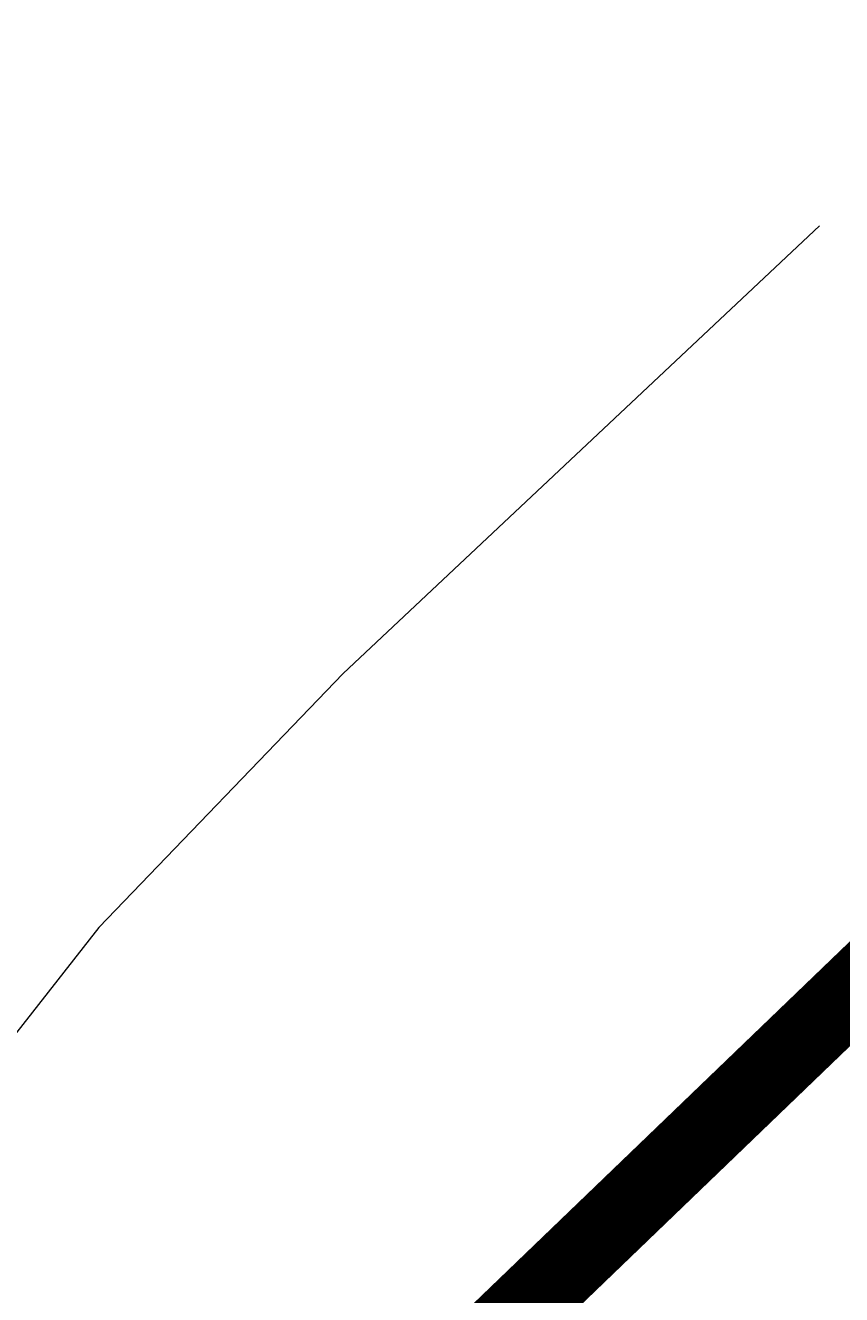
# Model space of a CAD drawing. Header units: millimetres. Extents: x -527259 to -526551, y -1129736 to -1129000.
# Tile 11 of 213: x -527179.38 to -527178.3, y -1129629.73 to -1129628.05. Entities that reach past the tile are written whole.
import ezdxf

# ---------------------------------------------------------------- set-up
doc = ezdxf.new("R2010")
doc.units = ezdxf.units.MM
doc.header["$LTSCALE"] = 12
doc.header["$PDSIZE"] = -4
doc.linetypes.add('ACAD_ISO05W100', pattern=[33, 24, -3, 0, -3, 0, -3])
doc.linetypes.add('C_1', pattern=[0.6, 0.3, -0.3])
for name, color, linetype, lineweight in [('koty', 6, 'Continuous', 9), ('Objekt', 230, 'Continuous', 9), ('srafy', 6, 'Continuous', 9), ('tlusta', 7, 'Continuous', 15)]:
    doc.layers.add(name, color=color, linetype=linetype, lineweight=lineweight)
doc.styles.add('laplan', font='txt', dxfattribs={"height": 0.002})
doc.dimstyles.new('laplan', dxfattribs={"dimscale": 0, "dimtxt": 0.002, "dimasz": 0.0015, "dimexe": 0.002, "dimexo": 0, "dimgap": 0.001, "dimtad": 1, "dimtoh": 1, "dimrnd": 0.05, "dimzin": 1, "dimtxsty": 'laplan', "dimblk": 'OBLIQUE', "dimcen": 0.002, "dimclrd": 256, "dimclre": 256, "dimclrt": 256, "dimadec": 0, "dimazin": 0, "dimtfac": 1, "dimtmove": 1, "dimatfit": 2, "dimfxl": 0.0065, "dimfxlon": 1, "dimtfill": 1, "dimlwd": 13, "dimlwe": -1, "dimarcsym": 0})

# ---------------------------------------------------------------- blocks, each defined once
blk = doc.blocks.new('_OBLIQUE')
at = {"color": 0, "linetype": 'ByBlock'}
blk.add_line((-0.5, -0.5), (0.5, 0.5), dxfattribs=at)
blk = doc.blocks.new('*D241')
at = {"layer": 'Defpoints', "color": 0, "transparency": 16777216}
for p in [(-527179.3283609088, -1129617.119505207), (-527166.0257343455, -1129630.42213177), (-527166.9798262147, -1129631.376223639)]:
    blk.add_point(p, dxfattribs=at)
at = {"layer": 'koty', "transparency": 16777216}
for p, q in [((-527179.3632139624, -1129617.15435826), (-527180.5652954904, -1129618.356439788)), ((-527166.0605873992, -1129630.456984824), (-527167.2626689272, -1129631.659066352))]:
    blk.add_line(p, q, dxfattribs=at)
at = {"layer": 'koty', "lineweight": 13, "transparency": 16777216}
blk.add_line((-527180.282452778, -1129618.073597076), (-527166.9798262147, -1129631.376223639), dxfattribs=at)
at = {"layer": 'koty', "lineweight": 13, "transparency": 16777216, "xscale": 0.3, "yscale": 0.3, "zscale": 0.3}
for p, rotation in [((-527180.282452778, -1129618.073597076), 135), ((-527166.9798262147, -1129631.376223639), 315)]:
    blk.add_blockref('_OBLIQUE', p, dxfattribs=dict(at, rotation=rotation))
at = {"layer": 'koty', "lineweight": 5, "transparency": 16777216, "insert": (-527173.327285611, -1129624.421056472), "char_height": 0.4, "attachment_point": 5, "rotation": 315, "style": 'laplan', "bg_fill": 3, "box_fill_scale": 1.1, "bg_fill_color": 256, "bg_fill_true_color": 13158600, "bg_fill_transparency": 0}
blk.add_mtext('18,80', dxfattribs=at)
blk = doc.blocks.new('*D245')
at = {"layer": 'Defpoints', "color": 0, "transparency": 16777216}
for p in [(-527174.3181938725, -1129622.907489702), (-527172.8807772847, -1129624.34490629), (-527179.0982720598, -1129630.562401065)]:
    blk.add_point(p, dxfattribs=at)
at = {"layer": 'koty', "transparency": 16777216}
for p, q in [((-527173.3989550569, -1129623.826728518), (-527174.6010365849, -1129622.62464699)), ((-527179.6164498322, -1129630.044223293), (-527180.8185313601, -1129628.842141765))]:
    blk.add_line(p, q, dxfattribs=at)
at = {"layer": 'koty', "lineweight": 13, "transparency": 16777216}
blk.add_line((-527180.5356886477, -1129629.124984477), (-527174.3181938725, -1129622.907489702), dxfattribs=at)
at = {"layer": 'koty', "lineweight": 13, "transparency": 16777216, "xscale": 0.3, "yscale": 0.3, "zscale": 0.3}
for p, rotation in [((-527174.3181938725, -1129622.907489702), 44.99999999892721), ((-527180.5356886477, -1129629.124984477), 224.9999999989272)]:
    blk.add_blockref('_OBLIQUE', p, dxfattribs=dict(at, rotation=rotation))
at = {"layer": 'koty', "lineweight": 5, "transparency": 16777216, "insert": (-527177.7307951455, -1129625.712383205), "char_height": 0.4, "attachment_point": 5, "rotation": 44.99999999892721, "style": 'laplan', "bg_fill": 3, "box_fill_scale": 1.1, "bg_fill_color": 256, "bg_fill_true_color": 13158600, "bg_fill_transparency": 0}
blk.add_mtext('8,80', dxfattribs=at)
blk = doc.blocks.new('*D247')
at = {"layer": 'Defpoints', "color": 0, "transparency": 16777216}
for p in [(-527181.3325048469, -1129629.921800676), (-527179.0982720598, -1129630.562401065), (-527177.4162123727, -1129633.83809315)]:
    blk.add_point(p, dxfattribs=at)
at = {"layer": 'koty', "lineweight": 13, "transparency": 16777216}
for p, q in [((-527181.6125151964, -1129628.844974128), (-527182.9033723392, -1129628.844974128)), ((-527180.9340967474, -1129629.523392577), (-527181.6125151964, -1129628.844974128)), ((-527180.5356886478, -1129629.124984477), (-527181.3325048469, -1129629.921800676))]:
    blk.add_line(p, q, dxfattribs=at)
at = {"layer": 'koty', "transparency": 16777216}
for p, q in [((-527179.6164498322, -1129630.044223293), (-527180.8185313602, -1129628.842141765)), ((-527180.4132660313, -1129630.841039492), (-527181.6153475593, -1129629.638957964))]:
    blk.add_line(p, q, dxfattribs=at)
at = {"layer": 'koty', "lineweight": 13, "transparency": 16777216, "xscale": 0.3, "yscale": 0.3, "zscale": 0.3}
for p, rotation in [((-527180.5356886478, -1129629.124984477), 45), ((-527181.3325048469, -1129629.921800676), 225)]:
    blk.add_blockref('_OBLIQUE', p, dxfattribs=dict(at, rotation=rotation))
at = {"layer": 'koty', "lineweight": 5, "transparency": 16777216, "insert": (-527182.257943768, -1129628.415259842), "char_height": 0.4, "attachment_point": 5, "style": 'laplan', "bg_fill": 3, "box_fill_scale": 1.1, "bg_fill_color": 256, "bg_fill_true_color": 13158600, "bg_fill_transparency": 0}
blk.add_mtext('1,15', dxfattribs=at)
blk = doc.blocks.new('*D250')
at = {"layer": 'Defpoints', "color": 0, "transparency": 16777216}
for p in [(-527172.3139700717, -1129627.390273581), (-527171.865309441, -1129627.838934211), (-527177.6342325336, -1129633.607857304)]:
    blk.add_point(p, dxfattribs=at)
at = {"layer": 'koty', "transparency": 16777216}
for p, q in [((-527171.865309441, -1129627.838934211), (-527172.5968127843, -1129627.107430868)), ((-527177.6342325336, -1129633.607857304), (-527178.365735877, -1129632.876353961))]:
    blk.add_line(p, q, dxfattribs=at)
at = {"layer": 'koty', "lineweight": 13, "transparency": 16777216}
blk.add_line((-527178.0828931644, -1129633.159196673), (-527172.3139700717, -1129627.390273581), dxfattribs=at)
at = {"layer": 'koty', "lineweight": 13, "transparency": 16777216, "xscale": 0.3, "yscale": 0.3, "zscale": 0.3}
for p, rotation in [((-527172.3139700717, -1129627.390273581), 45.00000000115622), ((-527178.0828931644, -1129633.159196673), 225.0000000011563)]:
    blk.add_blockref('_OBLIQUE', p, dxfattribs=dict(at, rotation=rotation))
at = {"layer": 'koty', "lineweight": 5, "transparency": 16777216, "insert": (-527175.2276651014, -1129629.696260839), "char_height": 0.4, "attachment_point": 5, "rotation": 45.00000000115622, "style": 'laplan', "bg_fill": 3, "box_fill_scale": 1.1, "bg_fill_color": 256, "bg_fill_true_color": 13158600, "bg_fill_transparency": 0}
blk.add_mtext('8,15', dxfattribs=at)
blk = doc.blocks.new('*D254')
at = {"layer": 'Defpoints', "color": 0, "transparency": 16777216}
for p in [(-527176.9483451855, -1129614.739489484), (-527179.3283609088, -1129617.119505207), (-527166.0257343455, -1129630.42213177)]:
    blk.add_point(p, dxfattribs=at)
at = {"layer": 'koty', "transparency": 16777216}
for p, q in [((-527177.867584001, -1129615.658728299), (-527176.665502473, -1129614.456646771)), ((-527164.5649574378, -1129628.961354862), (-527163.3628759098, -1129627.759273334))]:
    blk.add_line(p, q, dxfattribs=at)
at = {"layer": 'koty', "lineweight": 13, "transparency": 16777216}
blk.add_line((-527163.6457186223, -1129628.042116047), (-527176.9483451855, -1129614.739489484), dxfattribs=at)
at = {"layer": 'koty', "lineweight": 13, "transparency": 16777216, "xscale": 0.3, "yscale": 0.3, "zscale": 0.3}
for p, rotation in [((-527176.9483451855, -1129614.739489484), 135), ((-527163.6457186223, -1129628.042116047), 315)]:
    blk.add_blockref('_OBLIQUE', p, dxfattribs=dict(at, rotation=rotation))
at = {"layer": 'koty', "lineweight": 5, "transparency": 16777216, "insert": (-527169.9931780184, -1129621.08694888), "char_height": 0.4, "attachment_point": 5, "rotation": 315, "style": 'laplan', "bg_fill": 3, "box_fill_scale": 1.1, "bg_fill_color": 256, "bg_fill_true_color": 13158600, "bg_fill_transparency": 0}
blk.add_mtext('18,80', dxfattribs=at)
blk = doc.blocks.new('*D258')
at = {"layer": 'Defpoints', "color": 0, "transparency": 16777216}
for p in [(-527185.9760972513, -1129623.539332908), (-527187.7586659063, -1129625.321901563), (-527179.0982720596, -1129630.562401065)]:
    blk.add_point(p, dxfattribs=at)
at = {"layer": 'koty', "transparency": 16777216}
for p, q in [((-527186.8394270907, -1129624.402662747), (-527188.0415086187, -1129625.604744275)), ((-527179.8889804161, -1129631.353109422), (-527181.0910619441, -1129632.55519095))]:
    blk.add_line(p, q, dxfattribs=at)
at = {"layer": 'koty', "lineweight": 13, "transparency": 16777216}
blk.add_line((-527180.8082192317, -1129632.272348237), (-527187.7586659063, -1129625.321901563), dxfattribs=at)
at = {"layer": 'koty', "lineweight": 13, "transparency": 16777216, "xscale": 0.3, "yscale": 0.3, "zscale": 0.3}
for p, rotation in [((-527187.7586659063, -1129625.321901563), 135), ((-527180.8082192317, -1129632.272348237), 315)]:
    blk.add_blockref('_OBLIQUE', p, dxfattribs=dict(at, rotation=rotation))
at = {"layer": 'koty', "lineweight": 5, "transparency": 16777216, "insert": (-527183.9795886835, -1129628.493271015), "char_height": 0.4, "attachment_point": 5, "rotation": 315, "style": 'laplan', "bg_fill": 3, "box_fill_scale": 1.1, "bg_fill_color": 256, "bg_fill_true_color": 13158600, "bg_fill_transparency": 0}
blk.add_mtext('9,85', dxfattribs=at)

msp = doc.modelspace()

# ---------------------------------------------------------------- hatches: boundary and pattern name
at = {"layer": 'srafy', "transparency": 33554610}
h = msp.add_hatch(dxfattribs=at)
h.set_pattern_fill('ANSI37', color=230, scale=0.1)
h.set_pattern_definition([(45, (13890.92835443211, 40138.13834657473), (-0.2245064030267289, 0.2245064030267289), []), (135, (13890.92835443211, 40138.13834657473), (-0.2245064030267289, -0.2245064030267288), [])])
edge = h.paths.add_edge_path(flags=16)
edge.add_line((-527176.0859102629, -1129630.462003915), (-527176.1191814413, -1129630.485911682))
edge.add_line((-527176.1191814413, -1129630.485911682), (-527176.1426259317, -1129630.462467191))
edge.add_line((-527176.1426259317, -1129630.462467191), (-527176.2304839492, -1129630.550325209))
edge.add_line((-527176.2304839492, -1129630.550325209), (-527176.2038967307, -1129630.576912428))
edge.add_line((-527176.2038967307, -1129630.576912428), (-527176.2604652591, -1129630.633480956))
edge.add_line((-527176.2604652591, -1129630.633480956), (-527176.2870524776, -1129630.606893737))
edge.add_line((-527176.2870524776, -1129630.606893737), (-527176.3795349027, -1129630.699376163))
edge.add_line((-527176.3795349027, -1129630.699376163), (-527176.3826534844, -1129630.702494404))
edge.add_arc((-527176.3972904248, -1129630.687716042), 0.02080000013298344, 225.0000002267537, 314.72453828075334, ccw=False)
edge.add_line((-527176.4119982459, -1129630.702423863), (-527176.5195313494, -1129630.59489076))
edge.add_arc((-527176.5255342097, -1129630.602888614), 0.0100000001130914, 53.10961498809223, 75.17525174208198)
edge.add_line((-527176.5229755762, -1129630.593221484), (-527176.535812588, -1129630.589781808))
edge.add_line((-527176.535812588, -1129630.589781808), (-527176.5400552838, -1129630.585539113))
edge.add_line((-527176.5400552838, -1129630.585539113), (-527176.6507174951, -1129630.474876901))
edge.add_line((-527176.6507174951, -1129630.474876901), (-527176.6549601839, -1129630.470634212))
edge.add_line((-527176.6549601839, -1129630.470634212), (-527176.6584156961, -1129630.457738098))
edge.add_arc((-527176.668066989, -1129630.460355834), 0.00999999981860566, 15.17532693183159, 53.10961658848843)
edge.add_line((-527176.6620641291, -1129630.45235798), (-527176.7188259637, -1129630.395596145))
edge.add_line((-527176.7188259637, -1129630.395596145), (-527176.7219938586, -1129630.392428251))
edge.add_arc((-527176.7072860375, -1129630.377720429), 0.02080000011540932, 135.0000002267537, 225.0000002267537, ccw=False)
edge.add_line((-527176.7219938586, -1129630.363012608), (-527176.6264637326, -1129630.267482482))
edge.add_line((-527176.6264637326, -1129630.267482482), (-527176.6550308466, -1129630.238915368))
edge.add_line((-527176.6550308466, -1129630.238915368), (-527176.6320498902, -1129630.215934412))
edge.add_line((-527176.6320498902, -1129630.215934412), (-527176.6161399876, -1129630.231844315))
edge.add_arc((-527176.6108366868, -1129630.226541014), 0.007500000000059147, 225.0000006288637, 404.9999999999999)
edge.add_line((-527176.6055333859, -1129630.221237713), (-527176.6214432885, -1129630.20532781))
edge.add_line((-527176.6214432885, -1129630.20532781), (-527176.5984623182, -1129630.18234684))
edge.add_line((-527176.5984623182, -1129630.18234684), (-527176.5698952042, -1129630.210913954))
edge.add_line((-527176.5698952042, -1129630.210913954), (-527176.1396914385, -1129629.780710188))
edge.add_line((-527176.1396914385, -1129629.780710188), (-527176.1682585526, -1129629.752143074))
edge.add_line((-527176.1682585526, -1129629.752143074), (-527176.1452775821, -1129629.729162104))
edge.add_line((-527176.1452775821, -1129629.729162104), (-527176.1293676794, -1129629.745072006))
edge.add_arc((-527176.1240643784, -1129629.739768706), 0.00750000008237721, 225, 405.0000006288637)
edge.add_line((-527176.1187610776, -1129629.734465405), (-527176.1346709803, -1129629.718555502))
edge.add_line((-527176.1346709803, -1129629.718555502), (-527176.11169001, -1129629.695574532))
edge.add_line((-527176.11169001, -1129629.695574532), (-527176.0831228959, -1129629.724141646))
edge.add_line((-527176.0831228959, -1129629.724141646), (-527175.9876634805, -1129629.62868223))
edge.add_arc((-527175.9729556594, -1129629.643390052), 0.02080000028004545, 50.62048318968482, 134.9999993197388, ccw=False)
edge.add_line((-527175.9597590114, -1129629.627312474), (-527175.955150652, -1129629.631920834))
edge.add_line((-527175.955150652, -1129629.631920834), (-527175.9498332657, -1129629.637096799))
edge.add_line((-527175.9498332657, -1129629.637096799), (-527175.9582478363, -1129629.628682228))
edge.add_line((-527175.9582478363, -1129629.628682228), (-527175.955150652, -1129629.631920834))
edge.add_line((-527175.955150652, -1129629.631920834), (-527175.6483229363, -1129629.938748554))
edge.add_arc((-527175.6630307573, -1129629.953456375), 0.02080000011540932, -44.999999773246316, 45.000000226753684, ccw=False)
edge.add_line((-527175.6483229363, -1129629.968164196), (-527175.6938252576, -1129630.013666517))
edge.add_line((-527175.6938252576, -1129630.013666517), (-527175.670380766, -1129630.037111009))
edge.add_line((-527175.670380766, -1129630.037111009), (-527175.694288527, -1129630.070382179))
edge.add_line((-527175.694288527, -1129630.070382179), (-527176.0859102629, -1129630.462003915))
edge = h.paths.add_edge_path(flags=0)
edge.add_arc((-527176.397290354, -1129630.646420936), 0.0102679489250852, 228.3788244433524, 319.1481904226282, ccw=False)
edge.add_line((-527176.4041103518, -1129630.654096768), (-527176.4606788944, -1129630.597528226))
edge.add_arc((-527176.4538588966, -1129630.589852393), 0.01026794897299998, 135.0758604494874, 228.3788244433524, ccw=False)
edge.add_line((-527176.4611290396, -1129630.582601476), (-527175.7681645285, -1129629.889636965))
edge.add_arc((-527175.7608943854, -1129629.896887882), 0.0102679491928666, 48.38166479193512, 135.0758599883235, ccw=False)
edge.add_line((-527175.7540747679, -1129629.889211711), (-527175.6969075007, -1129629.946378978))
edge.add_arc((-527175.7039785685, -1129629.953450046), 0.01000000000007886, -44.999999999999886, 45, ccw=False)
edge.add_line((-527175.6969075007, -1129629.960521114), (-527176.3895236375, -1129630.653137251))
edge = h.paths.add_edge_path(flags=0)
edge.add_arc((-527176.5033563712, -1129630.540354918), 0.01026794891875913, 228.3788244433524, 315, ccw=False)
edge.add_line((-527176.510176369, -1129630.548030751), (-527176.5667449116, -1129630.491462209))
edge.add_arc((-527176.5599249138, -1129630.483786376), 0.01026794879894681, 135.0758595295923, 228.3788235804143, ccw=False)
edge.add_line((-527176.5671950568, -1129630.476535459), (-527175.8742305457, -1129629.783570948))
edge.add_arc((-527175.8669604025, -1129629.790821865), 0.01026794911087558, 48.38166392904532, 135.0758613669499, ccw=False)
edge.add_line((-527175.860140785, -1129629.783145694), (-527175.8035722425, -1129629.839714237))
edge.add_arc((-527175.8103918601, -1129629.847390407), 0.01026794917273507, -45.00000045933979, 48.381663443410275, ccw=False)
edge.add_line((-527175.8031313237, -1129629.854650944), (-527176.4960958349, -1129630.547615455))
edge = h.paths.add_edge_path(flags=0)
edge.add_arc((-527176.2463231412, -1129630.59105456), 0.007499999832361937, 0, 360)
edge = h.paths.add_edge_path(flags=0)
edge.add_arc((-527176.6094223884, -1129630.434288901), 0.01026794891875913, 228.3788244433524, 315, ccw=False)
edge.add_line((-527176.6162423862, -1129630.441964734), (-527176.6166703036, -1129630.441536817))
edge.add_line((-527176.6166703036, -1129630.441536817), (-527176.6728109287, -1129630.385396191))
edge.add_arc((-527176.6659909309, -1129630.377720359), 0.01026794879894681, 139.1490363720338, 228.3788235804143, ccw=False)
edge.add_line((-527176.6737577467, -1129630.371004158), (-527175.9807847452, -1129629.678029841))
edge.add_arc((-527175.9730264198, -1129629.684755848), 0.01026794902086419, 48.381663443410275, 139.0766583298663, ccw=False)
edge.add_line((-527175.9662068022, -1129629.677079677), (-527175.9096382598, -1129629.733648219))
edge.add_arc((-527175.9164578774, -1129629.74132439), 0.01026794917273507, -44.999999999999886, 48.381663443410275, ccw=False)
edge.add_line((-527175.9091973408, -1129629.748584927), (-527176.6021618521, -1129630.441549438))
edge = h.paths.add_edge_path(flags=16)
edge.add_line((-527176.6292712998, -1129630.950002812), (-527176.6747736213, -1129630.995505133))
edge.add_line((-527176.6747736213, -1129630.995505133), (-527176.6513291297, -1129631.018949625))
edge.add_line((-527176.6513291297, -1129631.018949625), (-527176.6752368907, -1129631.052220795))
edge.add_line((-527176.6752368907, -1129631.052220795), (-527177.0668586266, -1129631.44384253))
edge.add_line((-527177.0668586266, -1129631.44384253), (-527177.1001298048, -1129631.467750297))
edge.add_line((-527177.1001298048, -1129631.467750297), (-527177.1235742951, -1129631.444305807))
edge.add_line((-527177.1235742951, -1129631.444305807), (-527177.2114323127, -1129631.532163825))
edge.add_line((-527177.2114323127, -1129631.532163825), (-527177.1848450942, -1129631.558751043))
edge.add_line((-527177.1848450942, -1129631.558751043), (-527177.2414136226, -1129631.615319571))
edge.add_line((-527177.2414136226, -1129631.615319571), (-527177.2680008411, -1129631.588732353))
edge.add_line((-527177.2680008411, -1129631.588732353), (-527177.3604832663, -1129631.681214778))
edge.add_line((-527177.3604832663, -1129631.681214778), (-527177.3636018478, -1129631.684333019))
edge.add_arc((-527177.3782387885, -1129631.669554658), 0.02080000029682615, 225.0000009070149, 314.72453873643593, ccw=False)
edge.add_line((-527177.3929466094, -1129631.684262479), (-527177.500479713, -1129631.576729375))
edge.add_arc((-527177.5064825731, -1129631.58472723), 0.01000000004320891, 53.10961552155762, 75.17525238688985)
edge.add_line((-527177.5039239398, -1129631.5750601), (-527177.5167609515, -1129631.571620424))
edge.add_line((-527177.5167609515, -1129631.571620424), (-527177.5210036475, -1129631.567377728))
edge.add_line((-527177.5210036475, -1129631.567377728), (-527177.6316658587, -1129631.456715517))
edge.add_line((-527177.6316658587, -1129631.456715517), (-527177.6359085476, -1129631.452472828))
edge.add_line((-527177.6359085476, -1129631.452472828), (-527177.6393640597, -1129631.439576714))
edge.add_arc((-527177.6490153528, -1129631.44219445), 0.01000000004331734, 15.17532658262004, 53.10961552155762)
edge.add_line((-527177.6430124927, -1129631.434196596), (-527177.6997743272, -1129631.377434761))
edge.add_line((-527177.6997743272, -1129631.377434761), (-527177.7029422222, -1129631.374266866))
edge.add_arc((-527177.6882344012, -1129631.359559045), 0.02079999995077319, 135, 224.9999997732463, ccw=False)
edge.add_line((-527177.7029422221, -1129631.344851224), (-527177.6074120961, -1129631.249321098))
edge.add_line((-527177.6074120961, -1129631.249321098), (-527177.6359792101, -1129631.220753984))
edge.add_line((-527177.6359792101, -1129631.220753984), (-527177.6129982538, -1129631.197773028))
edge.add_line((-527177.6129982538, -1129631.197773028), (-527177.5970883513, -1129631.21368293))
edge.add_arc((-527177.5917850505, -1129631.20837963), 0.007500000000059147, 225.0000006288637, 404.9999999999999)
edge.add_line((-527177.5864817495, -1129631.203076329), (-527177.6023916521, -1129631.187166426))
edge.add_line((-527177.6023916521, -1129631.187166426), (-527177.5794106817, -1129631.164185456))
edge.add_line((-527177.5794106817, -1129631.164185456), (-527177.5508435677, -1129631.19275257))
edge.add_line((-527177.5508435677, -1129631.19275257), (-527177.1206398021, -1129630.762548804))
edge.add_line((-527177.1206398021, -1129630.762548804), (-527177.149206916, -1129630.73398169))
edge.add_line((-527177.149206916, -1129630.73398169), (-527177.1262259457, -1129630.71100072))
edge.add_line((-527177.1262259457, -1129630.71100072), (-527177.110316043, -1129630.726910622))
edge.add_arc((-527177.1050127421, -1129630.721607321), 0.00750000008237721, 225, 405.0000006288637)
edge.add_line((-527177.0997094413, -1129630.71630402), (-527177.1156193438, -1129630.700394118))
edge.add_line((-527177.1156193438, -1129630.700394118), (-527177.0926383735, -1129630.677413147))
edge.add_line((-527177.0926383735, -1129630.677413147), (-527177.0640712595, -1129630.705980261))
edge.add_line((-527177.0640712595, -1129630.705980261), (-527176.9686118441, -1129630.610520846))
edge.add_arc((-527176.953904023, -1129630.625228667), 0.02080000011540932, 50.62048253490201, 134.9999997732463, ccw=False)
edge.add_line((-527176.940707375, -1129630.60915109), (-527176.9360990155, -1129630.613759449))
edge.add_line((-527176.9360990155, -1129630.613759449), (-527176.9307816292, -1129630.618935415))
edge.add_line((-527176.9307816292, -1129630.618935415), (-527176.9391962, -1129630.610520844))
edge.add_line((-527176.9391962, -1129630.610520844), (-527176.9392669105, -1129630.610591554))
edge.add_line((-527176.9392669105, -1129630.610591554), (-527176.6292712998, -1129630.920587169))
edge.add_arc((-527176.6439791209, -1129630.935294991), 0.02080000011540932, -44.999999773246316, 45.000000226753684, ccw=False)
edge = h.paths.add_edge_path(flags=0)
edge.add_line((-527176.6778558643, -1129630.94235973), (-527177.370472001, -1129631.634975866))
edge.add_arc((-527177.3782387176, -1129631.628259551), 0.0102679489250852, 228.3788244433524, 319.1481904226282, ccw=False)
edge.add_line((-527177.3850587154, -1129631.635935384), (-527177.4416272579, -1129631.579366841))
edge.add_arc((-527177.4348072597, -1129631.571691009), 0.0102679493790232, 135.0758632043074, 228.3788238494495, ccw=False)
edge.add_line((-527177.4420774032, -1129631.564440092), (-527176.7491128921, -1129630.871475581))
edge.add_arc((-527176.741842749, -1129630.878726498), 0.0102679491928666, 48.38166430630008, 135.0758599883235, ccw=False)
edge.add_line((-527176.7350231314, -1129630.871050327), (-527176.6778558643, -1129630.928217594))
edge.add_arc((-527176.6849269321, -1129630.935288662), 0.01000000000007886, -44.999999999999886, 45, ccw=False)
edge = h.paths.add_edge_path(flags=0)
edge.add_line((-527176.7840796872, -1129630.836489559), (-527177.4770441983, -1129631.52945407))
edge.add_arc((-527177.4843047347, -1129631.522193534), 0.01026794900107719, 228.3788244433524, 315.0000004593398, ccw=False)
edge.add_line((-527177.4911247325, -1129631.529869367), (-527177.5476932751, -1129631.473300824))
edge.add_arc((-527177.5408732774, -1129631.465624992), 0.01026794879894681, 135.0758595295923, 228.3788235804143, ccw=False)
edge.add_line((-527177.5481434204, -1129631.458374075), (-527176.8551789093, -1129630.765409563))
edge.add_arc((-527176.8479087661, -1129630.77266048), 0.01026794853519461, 48.38166085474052, 135.0758636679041, ccw=False)
edge.add_line((-527176.8410891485, -1129630.76498431), (-527176.784520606, -1129630.821552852))
edge.add_arc((-527176.7913402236, -1129630.829229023), 0.01026794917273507, -45.00000045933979, 48.381663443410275, ccw=False)
edge = h.paths.add_edge_path(flags=0)
edge.add_line((-527176.8901457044, -1129630.730423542), (-527177.5831102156, -1129631.423388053))
edge.add_arc((-527177.590370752, -1129631.416127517), 0.01026794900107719, 228.378824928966, 315.0000004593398, ccw=False)
edge.add_line((-527177.5971907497, -1129631.423803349), (-527177.5976186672, -1129631.423375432))
edge.add_line((-527177.5976186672, -1129631.423375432), (-527177.6537592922, -1129631.367234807))
edge.add_arc((-527177.6469392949, -1129631.359558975), 0.0102679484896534, 139.1490346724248, 228.3788255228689, ccw=False)
edge.add_line((-527177.6547061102, -1129631.352842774), (-527176.9617331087, -1129630.659868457))
edge.add_arc((-527176.9539747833, -1129630.666594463), 0.01026794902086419, 48.38166392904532, 139.0766583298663, ccw=False)
edge.add_line((-527176.9471551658, -1129630.658918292), (-527176.8905866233, -1129630.715486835))
edge.add_arc((-527176.8974062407, -1129630.723163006), 0.01026794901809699, -44.999999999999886, 48.38166441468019, ccw=False)
h.paths.add_polyline_path([(-527177.0507278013, -1129629.843218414), (-527177.1432102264, -1129629.935700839), (-527177.1461872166, -1129629.93881925), (-527177.1063771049, -1129629.899009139), (-527177.0506627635, -1129629.843283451)], flags=16)
edge = h.paths.add_edge_path(flags=16)
edge.add_arc((-527176.5152358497, -1129629.362032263), 0.001999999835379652, 314.999995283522, 405.0000070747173)
edge.add_line((-527176.5138216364, -1129629.36061805), (-527176.5283173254, -1129629.346122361))
edge.add_arc((-527176.5230140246, -1129629.34081906), 0.007500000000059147, 45, 225.0000006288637, ccw=False)
edge.add_line((-527176.5177107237, -1129629.335515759), (-527176.501800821, -1129629.351425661))
edge.add_line((-527176.501800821, -1129629.351425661), (-527176.5003866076, -1129629.350011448))
edge.add_arc((-527176.5018008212, -1129629.348597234), 0.002000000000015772, 225.0000023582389, 315, ccw=False)
edge.add_line((-527176.5032150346, -1129629.350011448), (-527176.5177107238, -1129629.335515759))
edge.add_arc((-527176.5230140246, -1129629.34081906), 0.007500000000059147, 45.0000006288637, 225)
edge.add_line((-527176.5283173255, -1129629.346122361), (-527176.5124074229, -1129629.362032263))
edge.add_line((-527176.5124074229, -1129629.362032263), (-527176.5138216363, -1129629.363446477))
edge = h.paths.add_edge_path(flags=16)
edge.add_line((-527176.7514095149, -1129628.865077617), (-527177.4856691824, -1129629.599337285))
edge.add_arc((-527177.4709613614, -1129629.614045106), 0.02079999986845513, 135, 225)
edge.add_line((-527177.4856691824, -1129629.628752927), (-527177.2375982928, -1129629.876823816))
edge.add_arc((-527177.243601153, -1129629.884821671), 0.0100000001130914, 53.10961498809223, 75.17525174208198)
edge.add_line((-527177.2410425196, -1129629.875154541), (-527177.2538795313, -1129629.871714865))
edge.add_line((-527177.2538795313, -1129629.871714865), (-527177.2581222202, -1129629.867472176))
edge.add_line((-527177.2581222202, -1129629.867472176), (-527177.3687844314, -1129629.756809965))
edge.add_line((-527177.3687844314, -1129629.756809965), (-527177.3730271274, -1129629.752567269))
edge.add_line((-527177.3730271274, -1129629.752567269), (-527177.3764826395, -1129629.739671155))
edge.add_arc((-527177.3861339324, -1129629.742288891), 0.00999999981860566, 15.17532693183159, 53.10961658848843)
edge.add_line((-527177.3801310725, -1129629.734291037), (-527177.4825012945, -1129629.631920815))
edge.add_line((-527177.4825012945, -1129629.631920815), (-527177.4857397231, -1129629.628682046))
edge.add_arc((-527177.4709613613, -1129629.614045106), 0.02079999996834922, 134.9999997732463, 224.724538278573, ccw=False)
edge.add_line((-527177.4856691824, -1129629.599337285), (-527177.3901390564, -1129629.503807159))
edge.add_line((-527177.3901390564, -1129629.503807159), (-527177.4167262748, -1129629.47721994))
edge.add_line((-527177.4167262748, -1129629.47721994), (-527177.3601577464, -1129629.420651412))
edge.add_line((-527177.3601577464, -1129629.420651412), (-527177.333570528, -1129629.44723863))
edge.add_line((-527177.333570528, -1129629.44723863), (-527177.2457125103, -1129629.359380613))
edge.add_line((-527177.2457125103, -1129629.359380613), (-527177.2691570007, -1129629.335936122))
edge.add_line((-527177.2691570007, -1129629.335936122), (-527177.2452492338, -1129629.302664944))
edge.add_line((-527177.2452492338, -1129629.302664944), (-527176.8536274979, -1129628.911043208))
edge.add_line((-527176.8536274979, -1129628.911043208), (-527176.8203563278, -1129628.887135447))
edge.add_line((-527176.8203563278, -1129628.887135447), (-527176.7969118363, -1129628.910579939))
edge.add_line((-527176.7969118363, -1129628.910579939), (-527176.7514095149, -1129628.865077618))
edge.add_arc((-527176.7367016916, -1129628.879785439), 0.02080000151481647, 45.00000453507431, 135.0000045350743, ccw=False)
edge.add_line((-527176.7219938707, -1129628.865077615), (-527176.4151661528, -1129629.171905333))
edge.add_line((-527176.4151661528, -1129629.171905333), (-527176.4119275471, -1129629.175002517))
edge.add_line((-527176.4119275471, -1129629.175002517), (-527176.4203421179, -1129629.166587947))
edge.add_line((-527176.4203421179, -1129629.166587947), (-527176.7219973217, -1129628.865074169))
edge.add_arc((-527176.7367016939, -1129628.879785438), 0.02080000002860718, 45.01343402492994, 135.0000002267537)
edge = h.paths.add_edge_path(flags=16)
edge.add_arc((-527177.1609656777, -1129629.882745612), 0.01026794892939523, 228.3788244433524, 319.1489272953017, ccw=False)
edge.add_line((-527177.1677856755, -1129629.890421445), (-527177.224354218, -1129629.833852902))
edge.add_arc((-527177.2175342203, -1129629.826177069), 0.01026794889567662, 135, 228.378824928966, ccw=False)
edge.add_line((-527177.2247947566, -1129629.818916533), (-527176.5318302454, -1129629.125952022))
edge.add_arc((-527176.524569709, -1129629.133212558), 0.01026794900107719, 48.38166392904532, 135.0000004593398, ccw=False)
edge.add_line((-527176.5177500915, -1129629.125536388), (-527176.4611815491, -1129629.18210493))
edge.add_arc((-527176.4680011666, -1129629.189781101), 0.01026794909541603, -40.92344989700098, 48.38166392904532, ccw=False)
edge.add_line((-527176.4602428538, -1129629.196507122), (-527177.1531988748, -1129629.889461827))
edge = h.paths.add_edge_path(flags=16)
edge.add_arc((-527177.0097863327, -1129629.827591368), 0.007499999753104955, 45, 225.0000006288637)
edge.add_line((-527177.0150896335, -1129629.832894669), (-527176.999179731, -1129629.848804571))
edge.add_line((-527176.999179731, -1129629.848804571), (-527177.0005939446, -1129629.850218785))
edge.add_arc((-527177.0020081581, -1129629.848804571), 0.002000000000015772, 315, 404.9999999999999)
edge.add_line((-527177.0005939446, -1129629.847390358), (-527177.0150896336, -1129629.832894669))
edge.add_arc((-527177.0097863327, -1129629.827591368), 0.00750000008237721, 45.00000062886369, 225, ccw=False)
edge.add_line((-527177.0044830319, -1129629.822288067), (-527176.9885731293, -1129629.83819797))
edge.add_line((-527176.9885731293, -1129629.83819797), (-527176.9871589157, -1129629.836783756))
edge.add_arc((-527176.9885731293, -1129629.835369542), 0.002000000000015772, 225, 315, ccw=False)
edge.add_line((-527176.9899873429, -1129629.836783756), (-527177.004483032, -1129629.822288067))
edge = h.paths.add_edge_path(flags=16)
edge.add_arc((-527177.2670316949, -1129629.776679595), 0.01026794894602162, 228.3788244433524, 315.0758604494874, ccw=False)
edge.add_line((-527177.2738516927, -1129629.784355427), (-527177.3304202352, -1129629.727786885))
edge.add_arc((-527177.3236002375, -1129629.720111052), 0.01026794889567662, 135, 228.378824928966, ccw=False)
edge.add_line((-527177.3308607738, -1129629.712850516), (-527176.6378962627, -1129629.019886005))
edge.add_arc((-527176.6306357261, -1129629.027146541), 0.01026794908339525, 48.38166392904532, 135.0000009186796, ccw=False)
edge.add_line((-527176.6238161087, -1129629.01947037), (-527176.5672475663, -1129629.076038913))
edge.add_arc((-527176.5740671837, -1129629.083715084), 0.01026794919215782, -44.92413817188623, 48.38166527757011, ccw=False)
edge.add_line((-527176.5667970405, -1129629.090966), (-527177.2597615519, -1129629.783930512))
edge = h.paths.add_edge_path(flags=0)
edge.add_arc((-527177.2272715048, -1129631.572893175), 0.007499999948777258, 0, 360)
h.paths.add_polyline_path([(-527178.0325664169, -1129630.824166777), (-527178.125048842, -1129630.916649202), (-527178.1280258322, -1129630.919767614), (-527178.0882157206, -1129630.879957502), (-527178.0325013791, -1129630.824231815)], flags=16)
edge = h.paths.add_edge_path(flags=16)
edge.add_line((-527177.7332481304, -1129629.846025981), (-527178.467507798, -1129630.580285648))
edge.add_arc((-527178.4527999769, -1129630.59499347), 0.02080000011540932, 134.9999997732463, 224.9999997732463)
edge.add_line((-527178.467507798, -1129630.60970129), (-527178.2194369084, -1129630.85777218))
edge.add_arc((-527178.2254397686, -1129630.865770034), 0.0100000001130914, 53.10961498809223, 75.17525174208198)
edge.add_line((-527178.2228811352, -1129630.856102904), (-527178.2357181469, -1129630.852663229))
edge.add_line((-527178.2357181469, -1129630.852663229), (-527178.2399608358, -1129630.84842054))
edge.add_line((-527178.2399608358, -1129630.84842054), (-527178.350623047, -1129630.737758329))
edge.add_line((-527178.350623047, -1129630.737758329), (-527178.3548657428, -1129630.733515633))
edge.add_line((-527178.3548657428, -1129630.733515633), (-527178.3583212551, -1129630.720619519))
edge.add_arc((-527178.3679725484, -1129630.723237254), 0.01000000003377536, 15.17532383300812, 53.10961365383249)
edge.add_line((-527178.361969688, -1129630.7152394), (-527178.46433991, -1129630.612869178))
edge.add_line((-527178.46433991, -1129630.612869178), (-527178.4675783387, -1129630.60963041))
edge.add_arc((-527178.4527999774, -1129630.594993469), 0.02079999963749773, 134.9999990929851, 224.7245391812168, ccw=False)
edge.add_line((-527178.4675077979, -1129630.580285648), (-527178.3719776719, -1129630.484755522))
edge.add_line((-527178.3719776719, -1129630.484755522), (-527178.3985648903, -1129630.458168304))
edge.add_line((-527178.3985648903, -1129630.458168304), (-527178.341996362, -1129630.401599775))
edge.add_line((-527178.341996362, -1129630.401599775), (-527178.3154091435, -1129630.428186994))
edge.add_line((-527178.3154091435, -1129630.428186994), (-527178.2275511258, -1129630.340328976))
edge.add_line((-527178.2275511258, -1129630.340328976), (-527178.2509956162, -1129630.316884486))
edge.add_line((-527178.2509956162, -1129630.316884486), (-527178.2270878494, -1129630.283613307))
edge.add_line((-527178.2270878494, -1129630.283613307), (-527177.8354661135, -1129629.891991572))
edge.add_line((-527177.8354661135, -1129629.891991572), (-527177.8021949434, -1129629.868083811))
edge.add_line((-527177.8021949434, -1129629.868083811), (-527177.778750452, -1129629.891528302))
edge.add_line((-527177.778750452, -1129629.891528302), (-527177.7332481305, -1129629.846025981))
edge.add_arc((-527177.7185403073, -1129629.860733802), 0.02080000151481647, 45.00000453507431, 135.0000045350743, ccw=False)
edge.add_line((-527177.7038324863, -1129629.846025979), (-527177.3970047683, -1129630.152853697))
edge.add_line((-527177.3970047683, -1129630.152853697), (-527177.3937661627, -1129630.155950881))
edge.add_line((-527177.3937661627, -1129630.155950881), (-527177.4021807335, -1129630.14753631))
edge.add_line((-527177.4021807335, -1129630.14753631), (-527177.7038359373, -1129629.846022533))
edge.add_arc((-527177.7185403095, -1129629.860733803), 0.02080000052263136, 45.01343538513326, 134.9999981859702)
edge = h.paths.add_edge_path(flags=16)
edge.add_arc((-527177.3730977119, -1129629.670613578), 0.01026794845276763, 228.3788218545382, 315.0758632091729, ccw=False)
edge.add_line((-527177.3799177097, -1129629.67828941), (-527177.4364862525, -1129629.621720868))
edge.add_arc((-527177.4296662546, -1129629.614045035), 0.0102679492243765, 139.1481908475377, 228.3788248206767, ccw=False)
edge.add_line((-527177.4374329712, -1129629.60732872), (-527176.7437664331, -1129628.913662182))
edge.add_arc((-527176.7366953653, -1129628.92073325), 0.01000000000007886, 45, 135, ccw=False)
edge.add_line((-527176.7296242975, -1129628.913662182), (-527176.6733135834, -1129628.969972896))
edge.add_arc((-527176.6801332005, -1129628.977649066), 0.01026794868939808, -44.9241418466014, 48.38166452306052, ccw=False)
edge.add_line((-527176.6728630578, -1129628.984899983), (-527177.3658275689, -1129629.677864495))
edge = h.paths.add_edge_path(flags=16)
edge.add_arc((-527177.5048526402, -1129630.321767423), 0.007500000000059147, 45.0000006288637, 225)
edge.add_line((-527177.5101559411, -1129630.327070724), (-527177.4942460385, -1129630.342980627))
edge.add_line((-527177.4942460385, -1129630.342980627), (-527177.4956602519, -1129630.34439484))
edge.add_arc((-527177.4970744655, -1129630.342980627), 0.002000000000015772, 315, 404.9999999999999)
edge.add_line((-527177.4956602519, -1129630.341566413), (-527177.510155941, -1129630.327070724))
edge.add_arc((-527177.5048526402, -1129630.321767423), 0.007500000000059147, 45, 225.0000006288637, ccw=False)
edge.add_line((-527177.4995493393, -1129630.316464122), (-527177.4836394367, -1129630.332374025))
edge.add_line((-527177.4836394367, -1129630.332374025), (-527177.4822252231, -1129630.330959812))
edge.add_arc((-527177.4836394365, -1129630.329545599), 0.00199999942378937, 224.9999787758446, 315.00001179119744, ccw=False)
edge.add_line((-527177.4850536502, -1129630.330959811), (-527177.4995493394, -1129630.316464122))
edge = h.paths.add_edge_path(flags=16)
edge.add_line((-527177.4420814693, -1129630.177455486), (-527178.1350374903, -1129630.870410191))
edge.add_arc((-527178.1428042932, -1129630.863693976), 0.01026794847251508, 228.3788218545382, 319.14893024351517, ccw=False)
edge.add_line((-527178.149624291, -1129630.871369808), (-527178.2061928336, -1129630.814801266))
edge.add_arc((-527178.1993728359, -1129630.807125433), 0.01026794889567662, 135, 228.378824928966, ccw=False)
edge.add_line((-527178.2066333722, -1129630.799864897), (-527177.513668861, -1129630.106900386))
edge.add_arc((-527177.5064083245, -1129630.114160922), 0.01026794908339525, 48.38166392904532, 135.0000009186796, ccw=False)
edge.add_line((-527177.499588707, -1129630.106484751), (-527177.4430201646, -1129630.163053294))
edge.add_arc((-527177.4498397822, -1129630.170729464), 0.01026794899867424, -40.923450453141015, 48.38166258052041, ccw=False)
edge = h.paths.add_edge_path(flags=16)
edge.add_arc((-527178.2488703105, -1129630.757627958), 0.0102679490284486, 228.3788244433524, 315.0758609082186, ccw=False)
edge.add_line((-527178.2556903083, -1129630.765303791), (-527178.3122588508, -1129630.708735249))
edge.add_arc((-527178.3054388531, -1129630.701059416), 0.01026794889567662, 135, 228.378824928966, ccw=False)
edge.add_line((-527178.3126993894, -1129630.69379888), (-527177.6197348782, -1129630.000834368))
edge.add_arc((-527177.6124743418, -1129630.008094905), 0.01026794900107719, 48.38166392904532, 135.0000004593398, ccw=False)
edge.add_line((-527177.6056547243, -1129630.000418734), (-527177.5490861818, -1129630.056987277))
edge.add_arc((-527177.5559057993, -1129630.064663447), 0.0102679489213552, -44.92414001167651, 48.381663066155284, ccw=False)
edge.add_line((-527177.5486356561, -1129630.071914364), (-527178.2416001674, -1129630.764878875))
edge = h.paths.add_edge_path(flags=0)
edge.add_arc((-527177.3742998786, -1129629.463077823), 0.007499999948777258, 0, 360)
edge = h.paths.add_edge_path(flags=16)
edge.add_arc((-527178.3549363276, -1129630.651561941), 0.01026794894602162, 228.3788244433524, 315.0758604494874, ccw=False)
edge.add_line((-527178.3617563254, -1129630.659237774), (-527178.4183248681, -1129630.602669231))
edge.add_arc((-527178.41150487, -1129630.594993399), 0.01026794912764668, 139.1481898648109, 228.3788234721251, ccw=False)
edge.add_line((-527178.4192715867, -1129630.588277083), (-527177.7256050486, -1129629.894610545))
edge.add_arc((-527177.7185339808, -1129629.901681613), 0.01000000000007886, 45, 135, ccw=False)
edge.add_line((-527177.711462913, -1129629.894610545), (-527177.655152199, -1129629.950921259))
edge.add_arc((-527177.6619718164, -1129629.95859743), 0.01026794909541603, -44.9241390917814, 48.38166392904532, ccw=False)
edge.add_line((-527177.6547016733, -1129629.965848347), (-527178.3476661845, -1129630.658812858))
edge = h.paths.add_edge_path(flags=16)
edge.add_arc((-527177.9916249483, -1129630.808539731), 0.007499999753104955, 45, 225.0000006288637)
edge.add_line((-527177.9969282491, -1129630.813843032), (-527177.9810183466, -1129630.829752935))
edge.add_line((-527177.9810183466, -1129630.829752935), (-527177.9824325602, -1129630.831167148))
edge.add_arc((-527177.9838467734, -1129630.829752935), 0.001999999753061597, 314.9999929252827, 405.000004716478)
edge.add_line((-527177.9824325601, -1129630.828338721), (-527177.9969282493, -1129630.813843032))
edge.add_arc((-527177.9916249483, -1129630.808539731), 0.00750000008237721, 45.00000062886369, 225, ccw=False)
edge.add_line((-527177.9863216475, -1129630.803236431), (-527177.9704117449, -1129630.819146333))
edge.add_line((-527177.9704117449, -1129630.819146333), (-527177.9689975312, -1129630.81773212))
edge.add_arc((-527177.9704117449, -1129630.816317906), 0.002000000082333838, 225, 315.0000023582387, ccw=False)
edge.add_line((-527177.9718259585, -1129630.81773212), (-527177.9863216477, -1129630.803236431))
edge = h.paths.add_edge_path(flags=0)
edge.add_arc((-527178.3561384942, -1129630.444026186), 0.00750000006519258, 0, 360)
h.paths.add_polyline_path([(-527177.4936992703, -1129631.151089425), (-527177.160955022, -1129631.483833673), (-527176.849626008, -1129631.172504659), (-527177.1823702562, -1129630.839760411)], flags=0)
h.paths.add_polyline_path([(-527178.2596763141, -1129630.375506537), (-527177.9269320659, -1129630.708250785), (-527177.6156030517, -1129630.396921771), (-527177.9483473, -1129630.064177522)], flags=0)
h.paths.add_polyline_path([(-527177.2802740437, -1129629.408487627), (-527176.9475297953, -1129629.741231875), (-527176.6362007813, -1129629.429902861), (-527176.9689450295, -1129629.097158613)], flags=0)
h.paths.add_polyline_path([(-527176.4893520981, -1129630.156119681), (-527176.15660785, -1129630.488863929), (-527175.8452788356, -1129630.177534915), (-527176.1780230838, -1129629.844790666)], flags=0)
h.paths.add_polyline_path([(-527172.491868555, -1129624.73381502), (-527172.8454219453, -1129624.38026163), (-527179.0275613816, -1129630.562401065), (-527176.5486854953, -1129633.041276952), (-527176.3434415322, -1129633.07238636), (-527176.0605988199, -1129633.07238636), (-527171.7351367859, -1129628.746924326), (-527172.5006325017, -1129628.419534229), (-527173.4927902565, -1129629.411691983), (-527174.0584756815, -1129628.846006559), (-527174.9047955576, -1129629.692326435), (-527176.1775877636, -1129628.419534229), (-527174.3391101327, -1129626.581056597), (-527173.6055120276, -1129627.314654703), (-527173.032905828, -1129626.742048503), (-527173.7665039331, -1129626.008450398)])

# ---------------------------------------------------------------- linework, layer by layer
at = {"layer": 'Objekt', "linetype": 'C_1', "ltscale": 0.2, "const_width": 0.1}
msp.add_lwpolyline([(-527181.8511800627, -1129619.135167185), (-527175.0617884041, -1129626.225282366), (-527180.4382106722, -1129631.397224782), (-527175.2911474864, -1129636.428707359), (-527169.6814578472, -1129630.932157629), (-527165.888141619, -1129634.778320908), (-527162.8370736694, -1129631.851482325), (-527159.8411958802, -1129634.899983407), (-527153.3447342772, -1129628.601051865), (-527152.6730031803, -1129629.267318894), (-527148.424469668, -1129625.020219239), (-527164.7926942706, -1129607.070930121), (-527161.3291929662, -1129603.638524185), (-527165.3391872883, -1129599.355578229), (-527181.745687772, -1129615.327178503), (-527179.8072542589, -1129617.165242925)], close=True, dxfattribs=at)

# ---------------------------------------------------------------- next in the draw order: dimensions: what is measured, and where the dimension line sits
at = {"layer": 'koty', "lineweight": 5}
dim = msp.add_aligned_dim(p1=(-527179.3283609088, -1129617.119505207), p2=(-527166.0257343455, -1129630.42213177), distance=-1.3492896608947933, dimstyle='laplan', override={"dimscale": 0}, dxfattribs=at)
dim.commit()
dim.dimension.update_dxf_attribs({"geometry": '*D241', "text_midpoint": (-527173.327285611, -1129624.421056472)})

# ---------------------------------------------------------------- next in the draw order: dimensions: what is measured, and where the dimension line sits
dim = msp.add_aligned_dim(p1=(-527179.0982720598, -1129630.562401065), p2=(-527172.8807772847, -1129624.34490629), distance=2.0328140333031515, dimstyle='laplan', override={"dimscale": 0}, dxfattribs=at)
dim.commit()
dim.dimension.update_dxf_attribs({"geometry": '*D245', "text_midpoint": (-527177.7307951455, -1129625.712383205)})

# ---------------------------------------------------------------- next in the draw order: dimensions: what is measured, and where the dimension line sits
dim = msp.add_linear_dim(base=(-527181.3325048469, -1129629.921800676), p1=(-527179.0982720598, -1129630.562401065), p2=(-527177.4162123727, -1129633.838093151), angle=225, dimstyle='laplan', override={"dimscale": 0}, dxfattribs=at)
dim.commit()
dim.dimension.update_dxf_attribs({"geometry": '*D247', "text_midpoint": (-527181.8125151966, -1129628.415259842)})

# ---------------------------------------------------------------- next in the draw order: dimensions: what is measured, and where the dimension line sits
dim = msp.add_linear_dim(base=(-527172.3139700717, -1129627.390273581), p1=(-527177.6342325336, -1129633.607857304), p2=(-527171.865309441, -1129627.838934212), angle=44.999999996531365, dimstyle='laplan', override={"dimscale": 0}, dxfattribs=at)
dim.commit()
dim.dimension.update_dxf_attribs({"geometry": '*D250', "text_midpoint": (-527174.9238112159, -1129630.000114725), "dimtype": 161})

# ---------------------------------------------------------------- next in the draw order: dimensions: what is measured, and where the dimension line sits
dim = msp.add_aligned_dim(p1=(-527166.0257343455, -1129630.42213177), p2=(-527179.3283609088, -1129617.119505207), distance=-3.3658505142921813, dimstyle='laplan', override={"dimscale": 0}, dxfattribs=at)
dim.commit()
dim.dimension.update_dxf_attribs({"geometry": '*D254', "text_midpoint": (-527169.9931780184, -1129621.08694888)})

# ---------------------------------------------------------------- next in the draw order: dimensions: what is measured, and where the dimension line sits
dim = msp.add_linear_dim(base=(-527187.7586659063, -1129625.321901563), p1=(-527179.0982720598, -1129630.562401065), p2=(-527185.9760972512, -1129623.539332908), angle=135, dimstyle='laplan', override={"dimscale": 0}, dxfattribs=at)
dim.commit()
dim.dimension.update_dxf_attribs({"geometry": '*D258', "text_midpoint": (-527183.9795886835, -1129628.493271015)})

# ---------------------------------------------------------------- next in the draw order: linework, layer by layer
at = {"layer": 'tlusta', "color": 1, "linetype": 'ACAD_ISO05W100', "ltscale": 0.003}
msp.add_lwpolyline([(-527171.4283155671, -1129628.073670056), (-527170.1485580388, -1129629.435538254, -0.414213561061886), (-527170.3484728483, -1129635.867103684), (-527171.4469563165, -1129636.89935666, -0.4142135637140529), (-527177.8785217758, -1129636.699441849), (-527179.1582793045, -1129635.337573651, -0.414213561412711), (-527178.9583644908, -1129628.906008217), (-527177.8598810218, -1129627.873755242, -0.4142135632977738)], format="xyb", close=True, dxfattribs=at)

doc.saveas('drawing.dxf')
